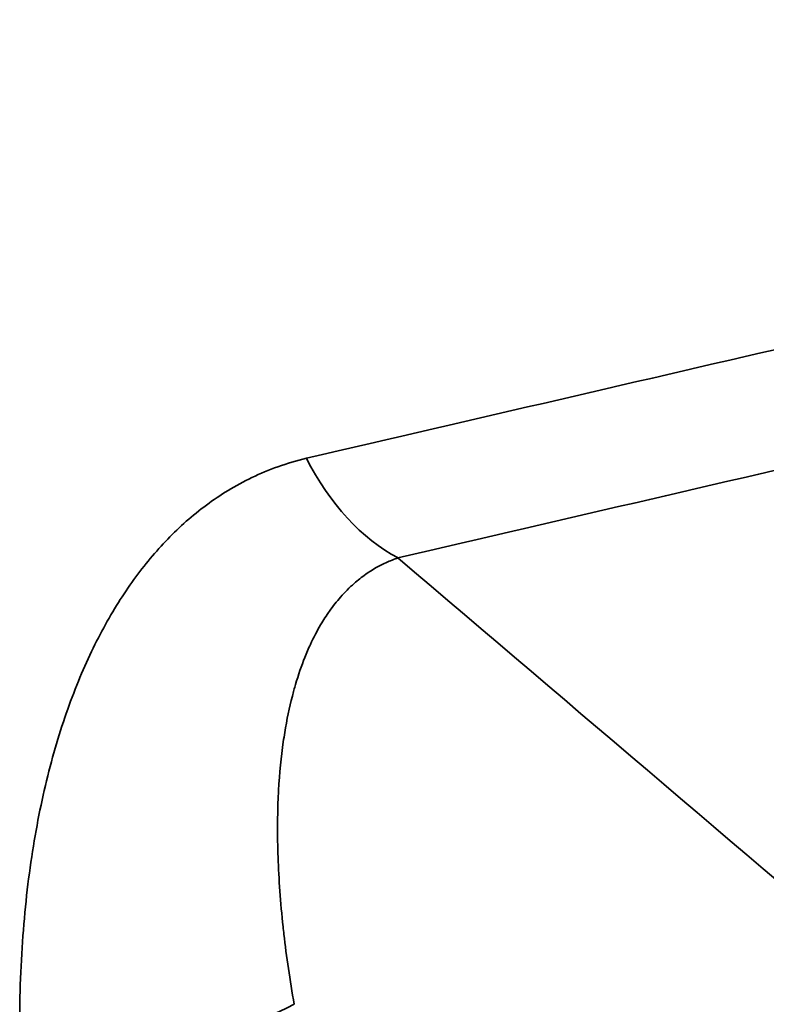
# Model space of a CAD drawing. Header units: millimetres. Extents: x 0 to 2100, y 0 to 1485.
# Tile 229 of 256: x 1761.25 to 1762.92, y 1114.24 to 1116.44. Entities that reach past the tile are written whole.
import ezdxf

# ---------------------------------------------------------------- set-up
doc = ezdxf.new("R2010")
doc.units = ezdxf.units.MM
doc.header["$LTSCALE"] = 5
doc.layers.add('Sichtbar schmal (ISO)', color=7, linetype='Continuous', lineweight=35)

msp = doc.modelspace()

# ---------------------------------------------------------------- linework, layer by layer
at = {"layer": 'Sichtbar schmal (ISO)'}
for centre, major_axis, ratio, start_param, end_param in [((1762.168, 1115.6951), (0.1133, -0.487), 0.680813, 5.056415, 5.754503), ((1761.5254, 1114.449), (0.5, -0.004), 0.572364, 4.140141, 5.467451)]:
    msp.add_ellipse(centre, major_axis=major_axis, ratio=ratio, start_param=start_param, end_param=end_param, dxfattribs=at)
for points, knots in [([(1761.894, 1115.4583), (1762.6528, 1115.6347), (1764.1172, 1115.9735), (1765.4901, 1116.2871), (1766.1554, 1116.4387)], [0, 0, 0, 0, 0.5, 0.9999977, 0.9999977, 0.9999977, 0.9999977]), ([(1762.0985, 1115.2357), (1762.8547, 1115.4116), (1764.3224, 1115.7517), (1765.6955, 1116.0673), (1766.3595, 1116.2186)], [0.0000012, 0.0000012, 0.0000012, 0.0000012, 0.5, 0.9999923, 0.9999923, 0.9999923, 0.9999923]), ([(1761.2527, 1114.2106), (1761.2533, 1114.2877), (1761.2569, 1114.3608), (1761.2631, 1114.43), (1761.2693, 1114.4993), (1761.2782, 1114.5646), (1761.2893, 1114.6263), (1761.3004, 1114.688), (1761.3138, 1114.7461), (1761.3292, 1114.8002), (1761.3445, 1114.8544), (1761.3617, 1114.9048), (1761.3804, 1114.9513), (1761.3991, 1114.9978), (1761.4192, 1115.0404), (1761.4405, 1115.0795), (1761.4618, 1115.1187), (1761.4843, 1115.1543), (1761.508, 1115.1872), (1761.5318, 1115.22), (1761.5568, 1115.25), (1761.5836, 1115.2777), (1761.6104, 1115.3054), (1761.639, 1115.3307), (1761.6701, 1115.3538), (1761.7012, 1115.3768), (1761.7348, 1115.3976), (1761.7719, 1115.4154), (1761.809, 1115.4331), (1761.8495, 1115.4479), (1761.894, 1115.4583)], [0, 0, 0, 0, 0.1, 0.1, 0.1, 0.2, 0.2, 0.2, 0.3, 0.3, 0.3, 0.4, 0.4, 0.4, 0.5, 0.5, 0.5, 0.6, 0.6, 0.6, 0.7, 0.7, 0.7, 0.8, 0.8, 0.8, 0.9, 0.9, 0.9, 0.9999937, 0.9999937, 0.9999937, 0.9999937]), ([(1761.8664, 1114.2379), (1761.8568, 1114.2925), (1761.8492, 1114.3448), (1761.8434, 1114.3946), (1761.8428, 1114.4001), (1761.8422, 1114.4056), (1761.8416, 1114.4111), (1761.8357, 1114.4658), (1761.832, 1114.5175), (1761.8303, 1114.5664), (1761.8286, 1114.6153), (1761.8288, 1114.6613), (1761.8309, 1114.7044), (1761.8311, 1114.7083), (1761.8313, 1114.7122), (1761.8315, 1114.7161), (1761.8337, 1114.7547), (1761.8373, 1114.7909), (1761.8421, 1114.8246), (1761.8431, 1114.8315), (1761.8442, 1114.8384), (1761.8453, 1114.8451), (1761.85, 1114.8743), (1761.8557, 1114.9015), (1761.8623, 1114.9269), (1761.8646, 1114.9358), (1761.867, 1114.9445), (1761.8695, 1114.953), (1761.8757, 1114.9743), (1761.8826, 1114.9944), (1761.8902, 1115.0133), (1761.8942, 1115.0233), (1761.8984, 1115.033), (1761.9027, 1115.0424), (1761.9098, 1115.0578), (1761.9175, 1115.0724), (1761.9256, 1115.0863), (1761.9319, 1115.0969), (1761.9385, 1115.1072), (1761.9455, 1115.117), (1761.9532, 1115.1279), (1761.9614, 1115.1383), (1761.9701, 1115.1482), (1761.9796, 1115.159), (1761.9897, 1115.1692), (1762.0006, 1115.1787), (1762.0088, 1115.1859), (1762.0174, 1115.1927), (1762.0265, 1115.1991), (1762.0406, 1115.209), (1762.0559, 1115.2179), (1762.0725, 1115.2254), (1762.0809, 1115.2292), (1762.0895, 1115.2326), (1762.0985, 1115.2357)], [0.0000001, 0.0000001, 0.0000001, 0.0000001, 0.0899895, 0.0899895, 0.0899895, 0.1, 0.1, 0.1, 0.2, 0.2, 0.2, 0.3, 0.3, 0.3, 0.3091595, 0.3091595, 0.3091595, 0.4, 0.4, 0.4, 0.4187907, 0.4187907, 0.4187907, 0.5, 0.5, 0.5, 0.5284292, 0.5284292, 0.5284292, 0.6, 0.6, 0.6, 0.6379987, 0.6379987, 0.6379987, 0.7, 0.7, 0.7, 0.7474811, 0.7474811, 0.7474811, 0.8, 0.8, 0.8, 0.8570273, 0.8570273, 0.8570273, 0.9, 0.9, 0.9, 0.9666429, 0.9666429, 0.9666429, 1, 1, 1, 1]), ([(1767.5644, 1110.5818), (1767.2899, 1110.8156), (1767.0168, 1111.0482), (1766.7459, 1111.2789), (1765.9761, 1111.9344), (1765.2228, 1112.5759), (1764.4521, 1113.2321), (1763.6813, 1113.8884), (1762.8931, 1114.5594), (1762.0985, 1115.2357)], [0.2159823, 0.2159823, 0.2159823, 0.2159823, 0.3333333, 0.3333333, 0.3333333, 0.6666667, 0.6666667, 0.6666667, 1, 1, 1, 1])]:
    msp.add_open_spline(points, degree=3, knots=knots, dxfattribs=at)

doc.saveas('drawing.dxf')
